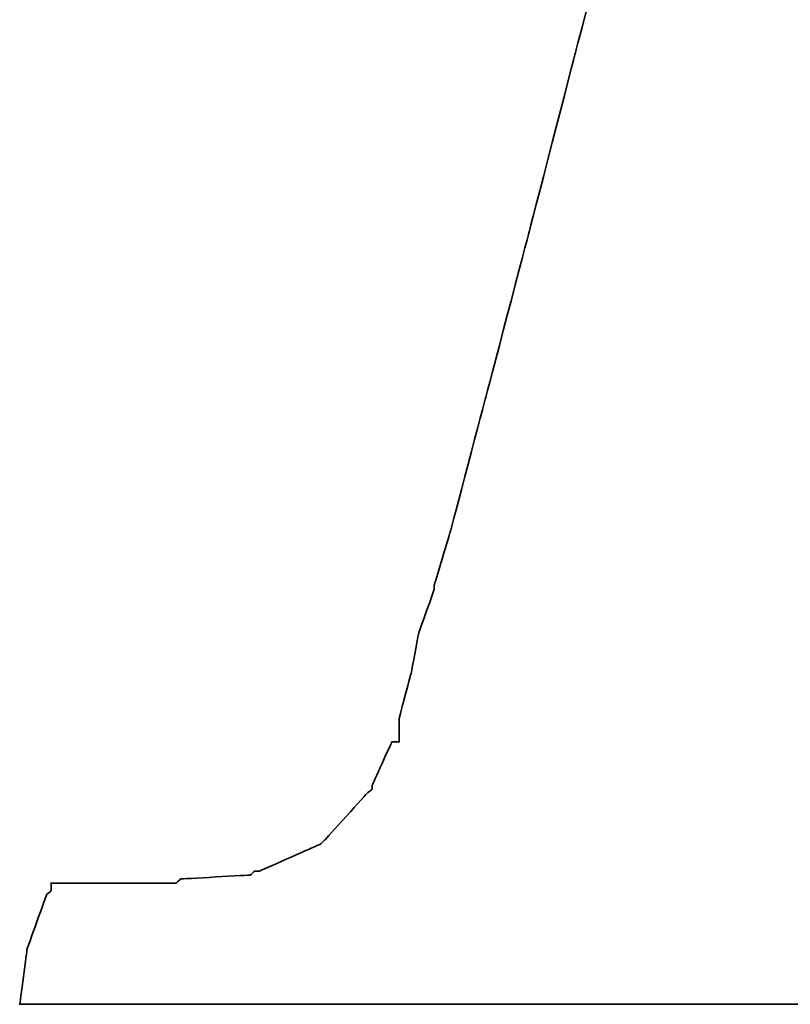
# Model space of a CAD drawing. Header units: millimetres. Extents: x 1382 to 1809, y 124 to 271.
# Tile 35 of 54: x 1709.74 to 1710.515, y 175.733 to 176.723. Entities that reach past the tile are written whole.
import ezdxf

# ---------------------------------------------------------------- set-up
doc = ezdxf.new("R2010")
doc.units = ezdxf.units.MM
doc.layers.add('DIM', color=4, linetype='CONTINUOUS')
doc.layers.add('layer 1', color=7, linetype='CONTINUOUS')

# ---------------------------------------------------------------- blocks, each defined once
blk = doc.blocks.new('TBI MOTION logo(完整正式版)')
at = {"layer": 'layer 1', "color": 22, "lineweight": 35}
blk.add_open_spline([(-40.59125, -7.943749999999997), (-40.59125, -7.943749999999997), (-40.97375, -7.943749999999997), (-40.97375, -7.943749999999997), (-40.97375, -7.943749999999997), (-40.97375, -7.943749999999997), (-41.38125, -7.943749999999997), (-41.38125, -7.943749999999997), (-41.38125, -7.943749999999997), (-41.38125, -7.943749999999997), (-41.54874999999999, -7.943749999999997), (-41.54874999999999, -7.943749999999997), (-41.54874999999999, -7.943749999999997), (-41.54874999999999, -7.943749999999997), (-41.59875, -7.943749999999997), (-41.59875, -7.943749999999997), (-41.59875, -7.943749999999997), (-41.59875, -7.943749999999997), (-41.88374999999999, -7.943749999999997), (-41.88374999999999, -7.943749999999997), (-41.88374999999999, -7.943749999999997), (-41.88374999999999, -7.943749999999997), (-41.90875, -7.91875), (-41.90875, -7.91875), (-41.90875, -7.91875), (-41.90875, -7.91875), (-42.19875, -7.871249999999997), (-42.19875, -7.871249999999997), (-42.19875, -7.871249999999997), (-42.19875, -7.871249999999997), (-42.43875, -7.82375), (-42.43875, -7.82375), (-42.43875, -7.82375), (-42.43875, -7.82375), (-42.45875, -7.82375), (-42.45875, -7.82375), (-42.45875, -7.82375), (-42.45875, -7.82375), (-42.48624999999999, -7.82375), (-42.48624999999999, -7.82375), (-42.48624999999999, -7.82375), (-42.48624999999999, -7.82375), (-42.67625, -7.723749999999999), (-42.67625, -7.723749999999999), (-42.67625, -7.723749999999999), (-42.67625, -7.723749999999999), (-42.70125, -7.70375), (-42.70125, -7.70375), (-42.70125, -7.70375), (-42.70125, -7.70375), (-42.72375, -7.678749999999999), (-42.72375, -7.678749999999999), (-42.72375, -7.678749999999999), (-42.72375, -7.678749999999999), (-42.86875, -7.488749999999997), (-42.86875, -7.488749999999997), (-42.86875, -7.488749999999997), (-42.86875, -7.488749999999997), (-42.89374999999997, -7.438749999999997), (-42.89374999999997, -7.438749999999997), (-42.89374999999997, -7.438749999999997), (-42.89374999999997, -7.438749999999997), (-42.91875, -7.388749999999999), (-42.91875, -7.388749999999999), (-42.91875, -7.388749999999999), (-42.91875, -7.388749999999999), (-42.93874999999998, -7.12875), (-42.93874999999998, -7.12875), (-42.93874999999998, -7.12875), (-42.93874999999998, -7.12875), (-42.96375, -7.103749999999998), (-42.96375, -7.103749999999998), (-42.96375, -7.103749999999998), (-42.96375, -7.103749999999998), (-42.96375, -7.053749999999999), (-42.96375, -7.053749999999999), (-42.96375, -7.053749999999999), (-42.96375, -7.053749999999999), (-42.96375, -7.00875), (-42.96375, -7.00875), (-42.96375, -7.00875), (-42.96375, -7.00875), (-42.91875, -6.69625), (-42.91875, -6.69625), (-42.91875, -6.69625), (-42.91875, -6.69625), (-42.91875, -6.62375), (-42.91875, -6.62375), (-42.91875, -6.62375), (-42.91875, -6.62375), (-42.91875, -6.59625), (-42.91875, -6.59625), (-42.91875, -6.59625), (-42.91875, -6.59625), (-42.91875, -6.57375), (-42.91875, -6.57375), (-42.91875, -6.57375), (-42.91875, -6.57375), (-42.91875, -6.528749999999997), (-42.91875, -6.528749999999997), (-42.91875, -6.528749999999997), (-42.91875, -6.528749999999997), (-42.89374999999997, -6.50375), (-42.89374999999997, -6.50375), (-42.89374999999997, -6.50375), (-42.89374999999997, -6.50375), (-42.84374999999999, -6.38375), (-42.84374999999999, -6.38375), (-42.84374999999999, -6.38375), (-42.84374999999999, -6.38375), (-42.84374999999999, -6.358749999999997), (-42.84374999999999, -6.358749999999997), (-42.84374999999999, -6.358749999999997), (-42.84374999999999, -6.358749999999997), (-42.74625, -6.143749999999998), (-42.74625, -6.143749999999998), (-42.74625, -6.143749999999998), (-42.74625, -6.143749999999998), (-42.70125, -5.853749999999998), (-42.70125, -5.853749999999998), (-42.70125, -5.853749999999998), (-42.70125, -5.853749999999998), (-42.60374999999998, -5.47125), (-42.60374999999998, -5.47125), (-42.60374999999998, -5.47125), (-42.60374999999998, -5.47125), (-42.60374999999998, -5.44875), (-42.60374999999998, -5.44875), (-42.60374999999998, -5.44875), (-42.60374999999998, -5.44875), (-42.38875, -4.678749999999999), (-42.38875, -4.678749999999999), (-42.38875, -4.678749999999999), (-42.38875, -4.678749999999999), (-42.36375, -4.653749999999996), (-42.36375, -4.653749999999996), (-42.36375, -4.653749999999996), (-42.36375, -4.653749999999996), (-42.12375, -3.69625), (-42.12375, -3.69625), (-42.12375, -3.69625), (-42.12375, -3.69625), (-42.12375, -3.67374), (-42.12375, -3.67374), (-42.12375, -3.67374), (-42.12375, -3.67374), (-41.78875, -2.593739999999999), (-41.78875, -2.593739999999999), (-41.78875, -2.593739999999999), (-41.78875, -2.593739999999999), (-41.18875, -0.19375), (-41.18875, -0.19375), (-41.18875, -0.19375), (-41.18875, -0.19375), (-40.54375, 2.20624), (-40.54375, 2.20624), (-40.54375, 2.20624), (-40.54375, 2.20624), (-40.25374999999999, 3.308749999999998), (-40.25374999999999, 3.308749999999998), (-40.25374999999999, 3.308749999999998), (-40.25374999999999, 3.308749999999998), (-39.98875, 4.27125), (-39.98875, 4.27125), (-39.98875, 4.27125), (-39.98875, 4.27125), (-39.77375, 5.131249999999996), (-39.77375, 5.131249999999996), (-39.77375, 5.131249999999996), (-39.77375, 5.131249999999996), (-39.67875, 5.47125), (-39.67875, 5.47125), (-39.67875, 5.47125), (-39.67875, 5.47125), (-39.60375, 5.756249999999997), (-39.60375, 5.756249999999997), (-39.60375, 5.756249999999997), (-39.60375, 5.756249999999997), (-39.60375, 5.78125), (-39.60375, 5.78125), (-39.60375, 5.78125), (-39.60375, 5.78125), (-39.50875, 5.97125), (-39.50875, 5.97125), (-39.50875, 5.97125), (-39.50875, 5.97125), (-39.50875, 6.138749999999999), (-39.50875, 6.138749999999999), (-39.50875, 6.138749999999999), (-39.50875, 6.138749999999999), (-39.48625, 6.166249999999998), (-39.48625, 6.166249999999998), (-39.48625, 6.166249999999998), (-39.48625, 6.166249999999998), (-39.46125, 6.286249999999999), (-39.46125, 6.286249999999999), (-39.46125, 6.286249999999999), (-39.46125, 6.286249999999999), (-39.46125, 6.426249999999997), (-39.46125, 6.426249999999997), (-39.46125, 6.426249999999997), (-39.46125, 6.426249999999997), (-39.41375, 6.426249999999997), (-39.41375, 6.426249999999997), (-39.41375, 6.426249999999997), (-39.41375, 6.426249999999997), (-39.29375, 6.69125), (-39.29375, 6.69125), (-39.29375, 6.69125), (-39.29375, 6.69125), (-39.26875, 6.741249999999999), (-39.26875, 6.741249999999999), (-39.26875, 6.741249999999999), (-39.26875, 6.741249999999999), (-39.24375, 6.76625), (-39.24375, 6.76625), (-39.24375, 6.76625), (-39.24375, 6.76625), (-38.98375, 7.006239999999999), (-38.98375, 7.006239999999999), (-38.98375, 7.006239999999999), (-38.98375, 7.006239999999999), (-38.95625, 7.026239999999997), (-38.95625, 7.026239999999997), (-38.95625, 7.026239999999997), (-38.95625, 7.026239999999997), (-38.78875, 7.126239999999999), (-38.78875, 7.126239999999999), (-38.78875, 7.126239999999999), (-38.78875, 7.126239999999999), (-38.76375, 7.126239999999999), (-38.76375, 7.126239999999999), (-38.76375, 7.126239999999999), (-38.76375, 7.126239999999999), (-38.74375, 7.126239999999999), (-38.74375, 7.126239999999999), (-38.74375, 7.126239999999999), (-38.74375, 7.126239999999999), (-38.52875, 7.171249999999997), (-38.52875, 7.171249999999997), (-38.52875, 7.171249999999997), (-38.52875, 7.171249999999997), (-38.52875, 7.196239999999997), (-38.52875, 7.196239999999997), (-38.52875, 7.196239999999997), (-38.52875, 7.196239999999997), (-38.50375, 7.196239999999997), (-38.50375, 7.196239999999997), (-38.50375, 7.196239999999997), (-38.50375, 7.196239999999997), (-38.26125, 7.21875), (-38.26125, 7.21875), (-38.26125, 7.21875), (-38.26125, 7.21875), (-38.23875000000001, 7.246239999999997), (-38.23875000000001, 7.246239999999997), (-38.23875000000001, 7.246239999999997), (-38.23875000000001, 7.246239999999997), (-38.21625, 7.246239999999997), (-38.21625, 7.246239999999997), (-38.21625, 7.246239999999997), (-38.21625, 7.246239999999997), (-38.18875, 7.246239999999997), (-38.18875, 7.246239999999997), (-38.18875, 7.246239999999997), (-38.18875, 7.246239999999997), (-37.90375, 7.246239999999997), (-37.90375, 7.246239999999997), (-37.90375, 7.246239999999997), (-37.90375, 7.246239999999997), (-37.85375, 7.246239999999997), (-37.85375, 7.246239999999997), (-37.85375, 7.246239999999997), (-37.85375, 7.246239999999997), (-37.75875, 7.246239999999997), (-37.75875, 7.246239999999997), (-37.75875, 7.246239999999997), (-37.75875, 7.246239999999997), (-37.42375, 7.246239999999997), (-37.42375, 7.246239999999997), (-37.42375, 7.246239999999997), (-37.42375, 7.246239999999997), (-37.08875, 7.246239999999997), (-37.08875, 7.246239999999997), (-37.08875, 7.246239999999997), (-37.08875, 7.246239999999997), (-37.06375, 7.246239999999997), (-37.06375, 7.246239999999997), (-37.06375, 7.246239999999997), (-37.06375, 7.246239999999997), (-37.06375, 7.266239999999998), (-37.06375, 7.266239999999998), (-37.06375, 7.266239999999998), (-37.06375, 7.266239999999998), (-37.03875, 7.291249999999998), (-37.03875, 7.291249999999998), (-37.03875, 7.291249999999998), (-37.03875, 7.291249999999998), (-37.03875, 7.31625), (-37.03875, 7.31625), (-37.03875, 7.31625), (-37.03875, 7.31625), (-36.94125, 7.676249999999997), (-36.94125, 7.676249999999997), (-36.94125, 7.676249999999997), (-36.94125, 7.676249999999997), (-36.86875, 7.98625), (-36.86875, 7.98625), (-36.86875, 7.98625), (-36.86875, 7.98625), (-36.98875000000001, 7.98625), (-36.98875000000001, 7.98625), (-36.98875000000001, 7.98625), (-36.98875000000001, 7.98625), (-37.42375, 7.98625), (-37.42375, 7.98625), (-37.42375, 7.98625), (-37.42375, 7.98625), (-37.94875, 7.98625), (-37.94875, 7.98625), (-37.94875, 7.98625), (-37.94875, 7.98625), (-38.57375, 7.98625), (-38.57375, 7.98625), (-38.57375, 7.98625), (-38.57375, 7.98625), (-39.29375, 7.98625), (-39.29375, 7.98625), (-39.29375, 7.98625), (-39.29375, 7.98625), (-40.82875, 7.98625), (-40.82875, 7.98625), (-40.82875, 7.98625), (-40.82875, 7.98625), (-42.36375, 7.98625), (-42.36375, 7.98625), (-42.36375, 7.98625), (-42.36375, 7.98625), (-43.08375, 7.98625), (-43.08375, 7.98625), (-43.08375, 7.98625), (-43.08375, 7.98625), (-43.70875, 7.98625), (-43.70875, 7.98625), (-43.70875, 7.98625), (-43.70875, 7.98625), (-44.23375, 7.98625), (-44.23375, 7.98625), (-44.23375, 7.98625), (-44.23375, 7.98625), (-44.66875, 7.98625), (-44.66875, 7.98625), (-44.66875, 7.98625), (-44.66875, 7.98625), (-44.88375, 7.98625), (-44.88375, 7.98625), (-44.88375, 7.98625), (-44.88375, 7.98625), (-44.90874999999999, 7.94125), (-44.90874999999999, 7.94125), (-44.90874999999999, 7.94125), (-44.90874999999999, 7.94125), (-44.90874999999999, 7.916249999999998), (-44.90874999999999, 7.916249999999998), (-44.90874999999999, 7.916249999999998), (-44.90874999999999, 7.916249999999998), (-45.00375, 7.55625), (-45.00375, 7.55625), (-45.00375, 7.55625), (-45.00375, 7.55625), (-45.05374999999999, 7.246239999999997), (-45.05374999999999, 7.246239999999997), (-45.05374999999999, 7.246239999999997), (-45.05374999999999, 7.246239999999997), (-44.61875, 7.246239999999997), (-44.61875, 7.246239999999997), (-44.61875, 7.246239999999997), (-44.61875, 7.246239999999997), (-44.11375, 7.246239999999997), (-44.11375, 7.246239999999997), (-44.11375, 7.246239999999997), (-44.11375, 7.246239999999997), (-43.99375, 7.246239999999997), (-43.99375, 7.246239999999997), (-43.99375, 7.246239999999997), (-43.99375, 7.246239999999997), (-43.94625, 7.246239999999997), (-43.94625, 7.246239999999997), (-43.94625, 7.246239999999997), (-43.94625, 7.246239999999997), (-43.92374, 7.246239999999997), (-43.92374, 7.246239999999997), (-43.92374, 7.246239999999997), (-43.92374, 7.246239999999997), (-43.65874999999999, 7.246239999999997), (-43.65874999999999, 7.246239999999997), (-43.65874999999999, 7.246239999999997), (-43.65874999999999, 7.246239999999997), (-43.63875, 7.21875), (-43.63875, 7.21875), (-43.63875, 7.21875), (-43.63875, 7.21875), (-43.46874999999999, 7.196239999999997), (-43.46874999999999, 7.196239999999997), (-43.46874999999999, 7.196239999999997), (-43.46874999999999, 7.196239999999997), (-43.39875, 7.196239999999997), (-43.39875, 7.196239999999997), (-43.39875, 7.196239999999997), (-43.39875, 7.196239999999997), (-43.37125, 7.171249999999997), (-43.37125, 7.171249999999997), (-43.37125, 7.171249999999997), (-43.37125, 7.171249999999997), (-43.34875, 7.171249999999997), (-43.34875, 7.171249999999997), (-43.34875, 7.171249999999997), (-43.34875, 7.171249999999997), (-43.20375, 7.126239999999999), (-43.20375, 7.126239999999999), (-43.20375, 7.126239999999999), (-43.20375, 7.126239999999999), (-43.05875, 7.076239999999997), (-43.05875, 7.076239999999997), (-43.05875, 7.076239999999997), (-43.05875, 7.076239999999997), (-43.01375, 7.076239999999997), (-43.01375, 7.076239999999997), (-43.01375, 7.076239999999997), (-43.01375, 7.076239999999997), (-42.98875, 7.026239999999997), (-42.98875, 7.026239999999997), (-42.98875, 7.026239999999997), (-42.98875, 7.026239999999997), (-42.79874999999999, 6.86125), (-42.79874999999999, 6.86125), (-42.79874999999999, 6.86125), (-42.79874999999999, 6.86125), (-42.77375, 6.81125), (-42.77375, 6.81125), (-42.77375, 6.81125), (-42.77375, 6.81125), (-42.74625, 6.76625), (-42.74625, 6.76625), (-42.74625, 6.76625), (-42.74625, 6.76625), (-42.72375, 6.47625), (-42.72375, 6.47625), (-42.72375, 6.47625), (-42.72375, 6.47625), (-42.70125, 6.45124), (-42.70125, 6.45124), (-42.70125, 6.45124), (-42.70125, 6.45124), (-42.70125, 6.426249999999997), (-42.70125, 6.426249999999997), (-42.70125, 6.426249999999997), (-42.70125, 6.426249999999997), (-42.72375, 6.40625), (-42.72375, 6.40625), (-42.72375, 6.40625), (-42.72375, 6.40625), (-42.74625, 5.97125), (-42.74625, 5.97125), (-42.74625, 5.97125), (-42.74625, 5.97125), (-42.74625, 5.94625), (-42.74625, 5.94625), (-42.74625, 5.94625), (-42.74625, 5.94625), (-42.74625, 5.926249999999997), (-42.74625, 5.926249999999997), (-42.74625, 5.926249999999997), (-42.74625, 5.926249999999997), (-42.77375, 5.876249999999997), (-42.77375, 5.876249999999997), (-42.77375, 5.876249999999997), (-42.77375, 5.876249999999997), (-42.81875, 5.80625), (-42.81875, 5.80625), (-42.81875, 5.80625), (-42.81875, 5.80625), (-42.86875, 5.63625), (-42.86875, 5.63625), (-42.86875, 5.63625), (-42.86875, 5.63625), (-42.91875, 5.39625), (-42.91875, 5.39625), (-42.91875, 5.39625), (-42.91875, 5.39625), (-42.91875, 5.37124), (-42.91875, 5.37124), (-42.91875, 5.37124), (-42.91875, 5.37124), (-43.01375, 5.10874), (-43.01375, 5.10874), (-43.01375, 5.10874), (-43.01375, 5.10874), (-43.10875, 4.771239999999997), (-43.10875, 4.771239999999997), (-43.10875, 4.771239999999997), (-43.10875, 4.771239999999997), (-43.29875, 3.956249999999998), (-43.29875, 3.956249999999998), (-43.29875, 3.956249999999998), (-43.29875, 3.956249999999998), (-43.58875, 2.951249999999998), (-43.58875, 2.951249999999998), (-43.58875, 2.951249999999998), (-43.58875, 2.951249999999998), (-43.87375, 1.87125), (-43.87375, 1.87125), (-43.87375, 1.87125), (-43.87375, 1.87125), (-44.52625, -0.50374), (-44.52625, -0.50374), (-44.52625, -0.50374), (-44.52625, -0.50374), (-45.14874999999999, -2.853749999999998), (-45.14874999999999, -2.853749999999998), (-45.14874999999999, -2.853749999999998), (-45.14874999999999, -2.853749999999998), (-45.43375, -3.95875), (-45.43375, -3.95875), (-45.43375, -3.95875), (-45.43375, -3.95875), (-45.69874999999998, -4.96875), (-45.69874999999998, -4.96875), (-45.69874999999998, -4.96875), (-45.69874999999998, -4.96875), (-45.91375, -5.78375), (-45.91375, -5.78375), (-45.91375, -5.78375), (-45.91375, -5.78375), (-46.01374999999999, -6.11875), (-46.01374999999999, -6.11875), (-46.01374999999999, -6.11875), (-46.01374999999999, -6.11875), (-46.01374999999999, -6.143749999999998), (-46.01374999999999, -6.143749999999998), (-46.01374999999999, -6.143749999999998), (-46.01374999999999, -6.143749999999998), (-46.10875, -6.40875), (-46.10875, -6.40875), (-46.10875, -6.40875), (-46.10875, -6.40875), (-46.15375, -6.648749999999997), (-46.15375, -6.648749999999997), (-46.15375, -6.648749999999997), (-46.15375, -6.648749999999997), (-46.20375, -6.83875), (-46.20375, -6.83875), (-46.20375, -6.83875), (-46.20375, -6.83875), (-46.22874999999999, -6.933749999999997), (-46.22874999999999, -6.933749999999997), (-46.22874999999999, -6.933749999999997), (-46.22874999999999, -6.933749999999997), (-46.22874999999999, -7.07875), (-46.22874999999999, -7.07875), (-46.22874999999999, -7.07875), (-46.22874999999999, -7.07875), (-46.27374999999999, -7.07875), (-46.27374999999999, -7.07875), (-46.27374999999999, -7.07875), (-46.27374999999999, -7.07875), (-46.39375, -7.34375), (-46.39375, -7.34375), (-46.39375, -7.34375), (-46.39375, -7.34375), (-46.39375, -7.36875), (-46.39375, -7.36875), (-46.39375, -7.36875), (-46.39375, -7.36875), (-46.42125, -7.388749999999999), (-46.42125, -7.388749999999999), (-46.42125, -7.388749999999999), (-46.42125, -7.388749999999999), (-46.68375, -7.678749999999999), (-46.68375, -7.678749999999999), (-46.68375, -7.678749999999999), (-46.68375, -7.678749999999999), (-46.70875, -7.70375), (-46.70875, -7.70375), (-46.70875, -7.70375), (-46.70875, -7.70375), (-46.75374999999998, -7.723749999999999), (-46.75374999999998, -7.723749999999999), (-46.75374999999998, -7.723749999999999), (-46.75374999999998, -7.723749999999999), (-47.08874999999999, -7.871249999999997), (-47.08874999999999, -7.871249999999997), (-47.08874999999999, -7.871249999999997), (-47.08874999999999, -7.871249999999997), (-47.11625, -7.871249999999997), (-47.11625, -7.871249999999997), (-47.11625, -7.871249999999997), (-47.11625, -7.871249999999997), (-47.13875, -7.893749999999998), (-47.13875, -7.893749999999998), (-47.13875, -7.893749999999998), (-47.13875, -7.893749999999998), (-47.56874999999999, -7.91875), (-47.56874999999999, -7.91875), (-47.56874999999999, -7.91875), (-47.56874999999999, -7.91875), (-47.59624999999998, -7.943749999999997), (-47.59624999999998, -7.943749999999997), (-47.59624999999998, -7.943749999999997), (-47.59624999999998, -7.943749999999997), (-47.64375, -7.943749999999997), (-47.64375, -7.943749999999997), (-47.64375, -7.943749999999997), (-47.64375, -7.943749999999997), (-47.73625, -7.943749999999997), (-47.73625, -7.943749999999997), (-47.73625, -7.943749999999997), (-47.73625, -7.943749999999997), (-48.07375, -7.943749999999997), (-48.07375, -7.943749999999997), (-48.07375, -7.943749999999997), (-48.07375, -7.943749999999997), (-48.36125, -7.943749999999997), (-48.36125, -7.943749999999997), (-48.36125, -7.943749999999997), (-48.36125, -7.943749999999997), (-48.36125, -7.966249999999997), (-48.36125, -7.966249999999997), (-48.36125, -7.966249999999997), (-48.36125, -7.966249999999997), (-48.36125, -7.991249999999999), (-48.36125, -7.991249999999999), (-48.36125, -7.991249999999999), (-48.36125, -7.991249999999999), (-48.38875, -8.013749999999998), (-48.38875, -8.013749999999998), (-48.38875, -8.013749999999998), (-48.38875, -8.013749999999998), (-48.50875, -8.34875), (-48.50875, -8.34875), (-48.50875, -8.34875), (-48.50875, -8.34875), (-48.55375, -8.68625), (-48.55375, -8.68625), (-48.55375, -8.68625), (-48.55375, -8.68625), (-48.45875, -8.68625), (-48.45875, -8.68625), (-48.45875, -8.68625), (-48.45875, -8.68625), (-48.07375, -8.68625), (-48.07375, -8.68625), (-48.07375, -8.68625), (-48.07375, -8.68625), (-47.52374999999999, -8.68625), (-47.52374999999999, -8.68625), (-47.52374999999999, -8.68625), (-47.52374999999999, -8.68625), (-46.92375, -8.68625), (-46.92375, -8.68625), (-46.92375, -8.68625), (-46.92375, -8.68625), (-46.25375, -8.68625), (-46.25375, -8.68625), (-46.25375, -8.68625), (-46.25375, -8.68625), (-46.20375, -8.68625), (-46.20375, -8.68625), (-46.20375, -8.68625), (-46.20375, -8.68625), (-44.71375, -8.68625), (-44.71375, -8.68625), (-44.71375, -8.68625), (-44.71375, -8.68625), (-43.22874999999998, -8.68625), (-43.22874999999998, -8.68625), (-43.22874999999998, -8.68625), (-43.22874999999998, -8.68625), (-42.55875, -8.68625), (-42.55875, -8.68625), (-42.55875, -8.68625), (-42.55875, -8.68625), (-42.50874999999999, -8.68625), (-42.50874999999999, -8.68625), (-42.50874999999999, -8.68625), (-42.50874999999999, -8.68625), (-41.93375, -8.68625), (-41.93375, -8.68625), (-41.93375, -8.68625), (-41.93375, -8.68625), (-41.38125, -8.68625), (-41.38125, -8.68625), (-41.38125, -8.68625), (-41.38125, -8.68625), (-40.97375, -8.68625), (-40.97375, -8.68625), (-40.97375, -8.68625), (-40.97375, -8.68625), (-40.78125, -8.68625), (-40.78125, -8.68625), (-40.78125, -8.68625), (-40.78125, -8.68625), (-40.78125, -8.638749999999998), (-40.78125, -8.638749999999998), (-40.78125, -8.638749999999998), (-40.78125, -8.638749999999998), (-40.75874999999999, -8.638749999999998), (-40.75874999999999, -8.638749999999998), (-40.75874999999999, -8.638749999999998), (-40.75874999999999, -8.638749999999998), (-40.66374999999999, -8.27875), (-40.66374999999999, -8.27875), (-40.66374999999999, -8.27875), (-40.66374999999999, -8.27875), (-40.59125, -7.943749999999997), (-40.59125, -7.943749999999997)], degree=3, knots=[0, 0, 0, 0, 0.0055865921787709, 0.0055865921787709, 0.0055865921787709, 0.0055866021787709, 0.0111731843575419, 0.0111731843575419, 0.0111731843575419, 0.0111731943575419, 0.0167597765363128, 0.0167597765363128, 0.0167597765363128, 0.0167597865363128, 0.0223463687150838, 0.0223463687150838, 0.0223463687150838, 0.0223463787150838, 0.0279329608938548, 0.0279329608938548, 0.0279329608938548, 0.0279329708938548, 0.0335195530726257, 0.0335195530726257, 0.0335195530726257, 0.0335195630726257, 0.0391061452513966, 0.0391061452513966, 0.0391061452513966, 0.0391061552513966, 0.0446927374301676, 0.0446927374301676, 0.0446927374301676, 0.0446927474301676, 0.0502793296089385, 0.0502793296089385, 0.0502793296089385, 0.0502793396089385, 0.0558659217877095, 0.0558659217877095, 0.0558659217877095, 0.0558659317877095, 0.0614525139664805, 0.0614525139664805, 0.0614525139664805, 0.0614525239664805, 0.0670391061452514, 0.0670391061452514, 0.0670391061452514, 0.0670391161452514, 0.0726256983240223, 0.0726256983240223, 0.0726256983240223, 0.0726257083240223, 0.0782122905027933, 0.0782122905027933, 0.0782122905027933, 0.0782123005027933, 0.0837988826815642, 0.0837988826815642, 0.0837988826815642, 0.0837988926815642, 0.0893854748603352, 0.0893854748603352, 0.0893854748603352, 0.0893854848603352, 0.0949720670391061, 0.0949720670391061, 0.0949720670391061, 0.0949720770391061, 0.1005586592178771, 0.1005586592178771, 0.1005586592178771, 0.1005586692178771, 0.106145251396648, 0.106145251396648, 0.106145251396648, 0.106145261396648, 0.1117318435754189, 0.1117318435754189, 0.1117318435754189, 0.1117318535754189, 0.1173184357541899, 0.1173184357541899, 0.1173184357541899, 0.1173184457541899, 0.1229050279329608, 0.1229050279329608, 0.1229050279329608, 0.1229050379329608, 0.1284916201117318, 0.1284916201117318, 0.1284916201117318, 0.1284916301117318, 0.1340782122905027, 0.1340782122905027, 0.1340782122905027, 0.1340782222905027, 0.1396648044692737, 0.1396648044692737, 0.1396648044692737, 0.1396648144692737, 0.1452513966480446, 0.1452513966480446, 0.1452513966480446, 0.1452514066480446, 0.1508379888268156, 0.1508379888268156, 0.1508379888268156, 0.1508379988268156, 0.1564245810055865, 0.1564245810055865, 0.1564245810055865, 0.1564245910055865, 0.1620111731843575, 0.1620111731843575, 0.1620111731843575, 0.1620111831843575, 0.1675977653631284, 0.1675977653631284, 0.1675977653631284, 0.1675977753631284, 0.1731843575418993, 0.1731843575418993, 0.1731843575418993, 0.1731843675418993, 0.1787709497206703, 0.1787709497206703, 0.1787709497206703, 0.1787709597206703, 0.1843575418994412, 0.1843575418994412, 0.1843575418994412, 0.1843575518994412, 0.1899441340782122, 0.1899441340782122, 0.1899441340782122, 0.1899441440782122, 0.1955307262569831, 0.1955307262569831, 0.1955307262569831, 0.1955307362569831, 0.2011173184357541, 0.2011173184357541, 0.2011173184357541, 0.2011173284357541, 0.206703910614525, 0.206703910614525, 0.206703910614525, 0.206703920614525, 0.2122905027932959, 0.2122905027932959, 0.2122905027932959, 0.2122905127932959, 0.2178770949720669, 0.2178770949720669, 0.2178770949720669, 0.2178771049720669, 0.2234636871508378, 0.2234636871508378, 0.2234636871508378, 0.2234636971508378, 0.2290502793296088, 0.2290502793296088, 0.2290502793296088, 0.2290502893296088, 0.2346368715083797, 0.2346368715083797, 0.2346368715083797, 0.2346368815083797, 0.2402234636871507, 0.2402234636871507, 0.2402234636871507, 0.2402234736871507, 0.2458100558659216, 0.2458100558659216, 0.2458100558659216, 0.2458100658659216, 0.2513966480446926, 0.2513966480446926, 0.2513966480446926, 0.2513966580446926, 0.2569832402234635, 0.2569832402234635, 0.2569832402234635, 0.2569832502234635, 0.2625698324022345, 0.2625698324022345, 0.2625698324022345, 0.2625698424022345, 0.2681564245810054, 0.2681564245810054, 0.2681564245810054, 0.2681564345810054, 0.2737430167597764, 0.2737430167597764, 0.2737430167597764, 0.2737430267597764, 0.2793296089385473, 0.2793296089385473, 0.2793296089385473, 0.2793296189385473, 0.2849162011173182, 0.2849162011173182, 0.2849162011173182, 0.2849162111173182, 0.2905027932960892, 0.2905027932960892, 0.2905027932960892, 0.2905028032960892, 0.2960893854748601, 0.2960893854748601, 0.2960893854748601, 0.29608939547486, 0.3016759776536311, 0.3016759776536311, 0.3016759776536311, 0.3016759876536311, 0.3072625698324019, 0.3072625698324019, 0.3072625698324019, 0.3072625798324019, 0.312849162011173, 0.312849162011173, 0.312849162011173, 0.312849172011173, 0.3184357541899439, 0.3184357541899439, 0.3184357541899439, 0.3184357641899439, 0.3240223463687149, 0.3240223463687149, 0.3240223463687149, 0.3240223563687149, 0.3296089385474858, 0.3296089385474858, 0.3296089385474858, 0.3296089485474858, 0.3351955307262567, 0.3351955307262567, 0.3351955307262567, 0.3351955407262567, 0.3407821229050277, 0.3407821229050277, 0.3407821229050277, 0.3407821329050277, 0.3463687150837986, 0.3463687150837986, 0.3463687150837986, 0.3463687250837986, 0.3519553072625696, 0.3519553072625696, 0.3519553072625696, 0.3519553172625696, 0.3575418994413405, 0.3575418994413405, 0.3575418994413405, 0.3575419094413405, 0.3631284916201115, 0.3631284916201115, 0.3631284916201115, 0.3631285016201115, 0.3687150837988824, 0.3687150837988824, 0.3687150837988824, 0.3687150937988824, 0.3743016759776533, 0.3743016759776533, 0.3743016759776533, 0.3743016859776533, 0.3798882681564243, 0.3798882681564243, 0.3798882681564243, 0.3798882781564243, 0.3854748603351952, 0.3854748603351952, 0.3854748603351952, 0.3854748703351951, 0.3910614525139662, 0.3910614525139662, 0.3910614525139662, 0.3910614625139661, 0.3966480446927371, 0.3966480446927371, 0.3966480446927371, 0.3966480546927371, 0.4022346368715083, 0.4022346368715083, 0.4022346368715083, 0.4022346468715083, 0.407821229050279, 0.407821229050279, 0.407821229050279, 0.407821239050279, 0.4134078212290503, 0.4134078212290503, 0.4134078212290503, 0.4134078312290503, 0.4189944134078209, 0.4189944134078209, 0.4189944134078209, 0.4189944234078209, 0.4245810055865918, 0.4245810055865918, 0.4245810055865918, 0.4245810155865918, 0.4301675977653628, 0.4301675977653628, 0.4301675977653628, 0.4301676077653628, 0.4357541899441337, 0.4357541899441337, 0.4357541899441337, 0.4357541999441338, 0.4413407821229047, 0.4413407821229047, 0.4413407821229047, 0.4413407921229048, 0.4469273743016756, 0.4469273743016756, 0.4469273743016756, 0.4469273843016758, 0.4525139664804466, 0.4525139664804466, 0.4525139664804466, 0.4525139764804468, 0.4581005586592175, 0.4581005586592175, 0.4581005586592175, 0.4581005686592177, 0.4636871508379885, 0.4636871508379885, 0.4636871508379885, 0.4636871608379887, 0.4692737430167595, 0.4692737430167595, 0.4692737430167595, 0.4692737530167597, 0.4748603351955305, 0.4748603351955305, 0.4748603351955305, 0.4748603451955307, 0.4804469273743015, 0.4804469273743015, 0.4804469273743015, 0.4804469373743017, 0.4860335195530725, 0.4860335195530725, 0.4860335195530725, 0.4860335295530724, 0.4916201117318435, 0.4916201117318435, 0.4916201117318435, 0.4916201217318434, 0.4972067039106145, 0.4972067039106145, 0.4972067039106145, 0.4972067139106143, 0.5027932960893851, 0.5027932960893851, 0.5027932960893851, 0.5027933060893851, 0.508379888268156, 0.508379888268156, 0.508379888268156, 0.508379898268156, 0.513966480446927, 0.513966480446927, 0.513966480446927, 0.5139664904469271, 0.519553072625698, 0.519553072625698, 0.519553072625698, 0.5195530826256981, 0.525139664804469, 0.525139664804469, 0.525139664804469, 0.525139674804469, 0.53072625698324, 0.53072625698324, 0.53072625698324, 0.5307262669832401, 0.536312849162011, 0.536312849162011, 0.536312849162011, 0.5363128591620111, 0.541899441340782, 0.541899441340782, 0.541899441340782, 0.5418994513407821, 0.547486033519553, 0.547486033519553, 0.547486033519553, 0.547486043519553, 0.553072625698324, 0.553072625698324, 0.553072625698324, 0.5530726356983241, 0.558659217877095, 0.558659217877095, 0.558659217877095, 0.558659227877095, 0.564245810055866, 0.564245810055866, 0.564245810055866, 0.564245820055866, 0.569832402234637, 0.569832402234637, 0.569832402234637, 0.5698324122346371, 0.575418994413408, 0.575418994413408, 0.575418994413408, 0.575419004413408, 0.581005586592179, 0.581005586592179, 0.581005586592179, 0.581005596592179, 0.58659217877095, 0.58659217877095, 0.58659217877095, 0.5865921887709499, 0.592178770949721, 0.592178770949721, 0.592178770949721, 0.5921787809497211, 0.5977653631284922, 0.5977653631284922, 0.5977653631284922, 0.5977653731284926, 0.603351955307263, 0.603351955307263, 0.603351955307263, 0.6033519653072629, 0.608938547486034, 0.608938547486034, 0.608938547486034, 0.608938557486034, 0.6145251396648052, 0.6145251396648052, 0.6145251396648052, 0.6145251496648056, 0.6201117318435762, 0.6201117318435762, 0.6201117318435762, 0.6201117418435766, 0.6256983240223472, 0.6256983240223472, 0.6256983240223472, 0.6256983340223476, 0.631284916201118, 0.631284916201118, 0.631284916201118, 0.631284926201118, 0.6368715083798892, 0.6368715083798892, 0.6368715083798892, 0.6368715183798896, 0.6424581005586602, 0.6424581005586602, 0.6424581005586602, 0.6424581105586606, 0.6480446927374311, 0.6480446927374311, 0.6480446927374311, 0.6480447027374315, 0.6536312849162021, 0.6536312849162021, 0.6536312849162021, 0.6536312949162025, 0.6592178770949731, 0.6592178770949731, 0.6592178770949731, 0.6592178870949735, 0.6648044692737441, 0.6648044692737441, 0.6648044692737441, 0.6648044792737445, 0.6703910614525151, 0.6703910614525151, 0.6703910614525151, 0.6703910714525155, 0.6759776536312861, 0.6759776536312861, 0.6759776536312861, 0.6759776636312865, 0.6815642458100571, 0.6815642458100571, 0.6815642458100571, 0.6815642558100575, 0.687150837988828, 0.687150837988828, 0.687150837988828, 0.687150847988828, 0.6927374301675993, 0.6927374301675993, 0.6927374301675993, 0.6927374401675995, 0.69832402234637, 0.69832402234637, 0.69832402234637, 0.69832403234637, 0.703910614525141, 0.703910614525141, 0.703910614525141, 0.703910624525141, 0.7094972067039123, 0.7094972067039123, 0.7094972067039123, 0.7094972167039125, 0.715083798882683, 0.715083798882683, 0.715083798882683, 0.715083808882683, 0.7206703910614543, 0.7206703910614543, 0.7206703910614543, 0.7206704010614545, 0.7262569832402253, 0.7262569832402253, 0.7262569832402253, 0.7262569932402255, 0.731843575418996, 0.731843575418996, 0.731843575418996, 0.731843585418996, 0.7374301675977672, 0.7374301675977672, 0.7374301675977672, 0.7374301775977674, 0.7430167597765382, 0.7430167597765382, 0.7430167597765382, 0.7430167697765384, 0.7486033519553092, 0.7486033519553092, 0.7486033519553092, 0.7486033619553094, 0.75418994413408, 0.75418994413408, 0.75418994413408, 0.75418995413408, 0.7597765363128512, 0.7597765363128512, 0.7597765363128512, 0.7597765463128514, 0.7653631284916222, 0.7653631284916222, 0.7653631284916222, 0.7653631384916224, 0.770949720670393, 0.770949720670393, 0.770949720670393, 0.770949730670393, 0.7765363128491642, 0.7765363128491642, 0.7765363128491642, 0.7765363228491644, 0.7821229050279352, 0.7821229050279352, 0.7821229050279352, 0.7821229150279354, 0.787709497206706, 0.787709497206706, 0.787709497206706, 0.787709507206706, 0.7932960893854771, 0.7932960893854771, 0.7932960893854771, 0.7932960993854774, 0.798882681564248, 0.798882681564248, 0.798882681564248, 0.798882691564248, 0.8044692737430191, 0.8044692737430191, 0.8044692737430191, 0.8044692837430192, 0.8100558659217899, 0.8100558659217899, 0.8100558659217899, 0.81005587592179, 0.8156424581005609, 0.8156424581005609, 0.8156424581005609, 0.815642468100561, 0.8212290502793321, 0.8212290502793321, 0.8212290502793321, 0.8212290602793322, 0.8268156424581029, 0.8268156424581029, 0.8268156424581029, 0.826815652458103, 0.8324022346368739, 0.8324022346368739, 0.8324022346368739, 0.832402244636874, 0.8379888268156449, 0.8379888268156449, 0.8379888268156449, 0.837988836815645, 0.8435754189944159, 0.8435754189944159, 0.8435754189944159, 0.8435754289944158, 0.8491620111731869, 0.8491620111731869, 0.8491620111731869, 0.849162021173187, 0.8547486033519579, 0.8547486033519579, 0.8547486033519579, 0.854748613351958, 0.8603351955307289, 0.8603351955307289, 0.8603351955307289, 0.860335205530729, 0.8659217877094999, 0.8659217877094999, 0.8659217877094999, 0.8659217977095, 0.8715083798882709, 0.8715083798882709, 0.8715083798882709, 0.871508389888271, 0.8770949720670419, 0.8770949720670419, 0.8770949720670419, 0.877094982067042, 0.8826815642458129, 0.8826815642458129, 0.8826815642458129, 0.882681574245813, 0.888268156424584, 0.888268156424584, 0.888268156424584, 0.8882681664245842, 0.8938547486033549, 0.8938547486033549, 0.8938547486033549, 0.893854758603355, 0.8994413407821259, 0.8994413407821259, 0.8994413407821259, 0.899441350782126, 0.9050279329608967, 0.9050279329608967, 0.9050279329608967, 0.9050279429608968, 0.9106145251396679, 0.9106145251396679, 0.9106145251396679, 0.910614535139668, 0.9162011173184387, 0.9162011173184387, 0.9162011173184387, 0.9162011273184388, 0.9217877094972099, 0.9217877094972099, 0.9217877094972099, 0.92178771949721, 0.9273743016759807, 0.9273743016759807, 0.9273743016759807, 0.9273743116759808, 0.9329608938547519, 0.9329608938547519, 0.9329608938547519, 0.932960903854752, 0.9385474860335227, 0.9385474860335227, 0.9385474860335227, 0.9385474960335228, 0.944134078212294, 0.944134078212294, 0.944134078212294, 0.9441340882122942, 0.9497206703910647, 0.9497206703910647, 0.9497206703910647, 0.9497206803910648, 0.9553072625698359, 0.9553072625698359, 0.9553072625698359, 0.955307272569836, 0.960893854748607, 0.960893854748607, 0.960893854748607, 0.9608938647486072, 0.9664804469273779, 0.9664804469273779, 0.9664804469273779, 0.9664804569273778, 0.972067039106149, 0.972067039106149, 0.972067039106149, 0.9720670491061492, 0.9776536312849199, 0.9776536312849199, 0.9776536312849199, 0.97765364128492, 0.9832402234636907, 0.9832402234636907, 0.9832402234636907, 0.9832402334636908, 0.988826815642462, 0.988826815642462, 0.988826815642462, 0.9888268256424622, 0.9944134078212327, 0.9944134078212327, 0.9944134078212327, 0.9944134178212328, 1, 1, 1, 1], dxfattribs=at)

msp = doc.modelspace()

# ---------------------------------------------------------------- block references
at = {"layer": 'DIM', "color": 7, "xscale": 0.1641908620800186, "yscale": 0.1641908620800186, "zscale": 0.1641908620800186}
msp.add_blockref('TBI MOTION logo(完整正式版)', (1717.71180533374, 177.1589187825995), dxfattribs=at)

doc.saveas('drawing.dxf')
